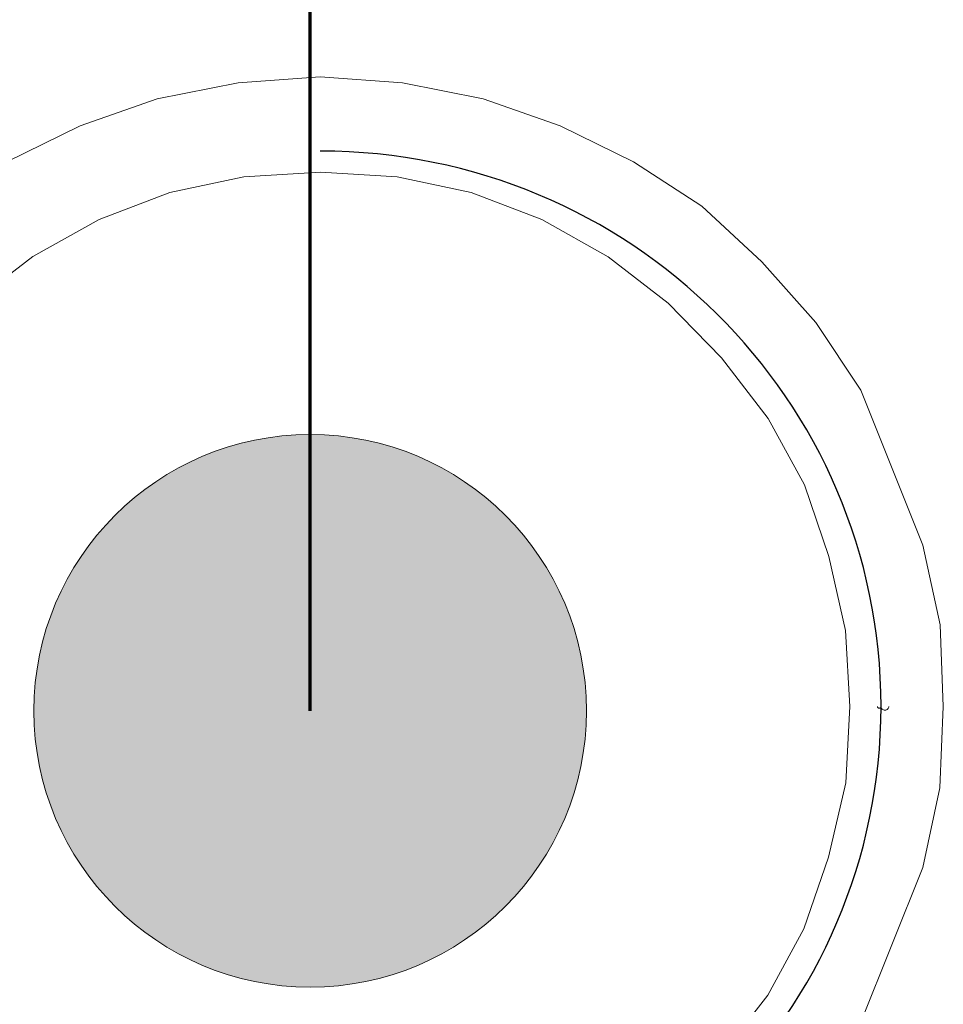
# Model space of a CAD drawing. Header units: inches. Extents: x 0 to 612, y 155 to 655.
# Tile 95 of 138: x 85 to 100, y 370 to 385. Entities that reach past the tile are written whole.
import ezdxf

# ---------------------------------------------------------------- set-up
doc = ezdxf.new("R2010")
doc.units = ezdxf.units.IN
doc.header["$MEASUREMENT"] = 0
doc.layers.add('Layer 1', color=7, linetype='Continuous')

# ---------------------------------------------------------------- blocks, each defined once
blk = doc.blocks.new('block 8')
at = {"layer": 'Layer 1', "color": 7, "lineweight": 70}
blk.add_lwpolyline([(90.123, 374.354), (90.123, 528.84), (99.313, 528.84)], dxfattribs=at)
blk = doc.blocks.new('block 9')
at = {"layer": 'Layer 1', "lineweight": 0}
blk.add_open_spline([(90.123, 369.936), (92.562, 369.936), (94.541, 371.914), (94.541, 374.354), (94.541, 374.354), (94.541, 374.354), (94.541, 374.354), (94.541, 376.793), (92.562, 378.771), (90.123, 378.771), (90.123, 378.771), (90.123, 378.771), (90.123, 378.771), (87.683, 378.771), (85.705, 376.793), (85.705, 374.354), (85.705, 374.354), (85.705, 374.354), (85.705, 374.354), (85.705, 371.914), (87.683, 369.936), (90.123, 369.936), (90.123, 369.936), (90.123, 369.936), (90.123, 369.936), (90.123, 369.936), (90.123, 369.936), (90.123, 369.936)], degree=3, knots=[0, 0, 0, 0, 1, 1, 1, 2, 2, 2, 3, 3, 3, 4, 4, 4, 5, 5, 5, 6, 6, 6, 7, 7, 7, 8, 8, 8, 9, 9, 9, 9], dxfattribs=at)
blk = doc.blocks.new('block 10')
at = {"layer": 'Layer 1'}
h = blk.add_hatch(color=7, dxfattribs=at)
h.dxf.hatch_style = 2
edge = h.paths.add_edge_path()
edge.add_spline(control_points=[(90.123, 369.936), (92.562, 369.936), (94.541, 371.914), (94.541, 374.354), (94.541, 374.354), (94.541, 374.354), (94.541, 374.354), (94.541, 376.793), (92.562, 378.771), (90.123, 378.771), (90.123, 378.771), (90.123, 378.771), (90.123, 378.771), (87.683, 378.771), (85.705, 376.793), (85.705, 374.354), (85.705, 374.354), (85.705, 374.354), (85.705, 374.354), (85.705, 371.914), (87.683, 369.936), (90.123, 369.936), (90.123, 369.936), (90.123, 369.936), (90.123, 369.936), (90.123, 369.936), (90.123, 369.936), (90.123, 369.936), (90.123, 369.936), (90.123, 369.936), (90.123, 369.936)], knot_values=[0, 0, 0, 0, 1, 1, 1, 2, 2, 2, 3, 3, 3, 4, 4, 4, 5, 5, 5, 6, 6, 6, 7, 7, 7, 8, 8, 8, 9, 9, 9, 10, 10, 10, 10], degree=3, periodic=1)
at = {"layer": 'Layer 1', "lineweight": 0}
blk.add_open_spline([(90.123, 369.936), (92.562, 369.936), (94.541, 371.914), (94.541, 374.354), (94.541, 374.354), (94.541, 374.354), (94.541, 374.354), (94.541, 376.793), (92.562, 378.771), (90.123, 378.771), (90.123, 378.771), (90.123, 378.771), (90.123, 378.771), (87.683, 378.771), (85.705, 376.793), (85.705, 374.354), (85.705, 374.354), (85.705, 374.354), (85.705, 374.354), (85.705, 371.914), (87.683, 369.936), (90.123, 369.936), (90.123, 369.936), (90.123, 369.936), (90.123, 369.936), (90.123, 369.936), (90.123, 369.936), (90.123, 369.936), (90.123, 369.936), (90.123, 369.936), (90.123, 369.936)], degree=3, knots=[0, 0, 0, 0, 1, 1, 1, 2, 2, 2, 3, 3, 3, 4, 4, 4, 5, 5, 5, 6, 6, 6, 7, 7, 7, 8, 8, 8, 9, 9, 9, 10, 10, 10, 10], dxfattribs=at)
blk = doc.blocks.new('block 4')
at = {"layer": 'Layer 1'}
for name in ['block 8', 'block 9', 'block 10']:
    blk.add_blockref(name, (0, 0), dxfattribs=at)
blk = doc.blocks.new('block 3')
at = {"layer": 'Layer 1'}
blk.add_blockref('block 4', (0, 0), dxfattribs=at)
blk = doc.blocks.new('block 2220')
at = {"layer": 'Layer 1', "lineweight": 0}
for points in [[(98.752, 374.425)], [(98.69, 373.204)]]:
    blk.add_lwpolyline(points, dxfattribs=at)
blk.add_open_spline([(98.752, 374.425), (98.752, 374.425), (98.69, 373.204), (98.69, 373.204), (98.69, 373.204), (98.752, 374.425), (98.752, 374.425)], degree=3, knots=[0, 0, 0, 0, 1, 1, 1, 2, 2, 2, 2], dxfattribs=at)
blk = doc.blocks.new('block 2221')
at = {"layer": 'Layer 1', "lineweight": 0}
for points in [[(98.69, 373.204)], [(98.409, 372.013)]]:
    blk.add_lwpolyline(points, dxfattribs=at)
blk.add_open_spline([(98.69, 373.204), (98.69, 373.204), (98.409, 372.013), (98.409, 372.013), (98.409, 372.013), (98.69, 373.204), (98.69, 373.204)], degree=3, knots=[0, 0, 0, 0, 1, 1, 1, 2, 2, 2, 2], dxfattribs=at)
blk = doc.blocks.new('block 2222')
at = {"layer": 'Layer 1', "lineweight": 0}
for points in [[(98.409, 372.013)], [(98.018, 370.868)]]:
    blk.add_lwpolyline(points, dxfattribs=at)
blk.add_open_spline([(98.409, 372.013), (98.409, 372.013), (98.018, 370.868), (98.018, 370.868), (98.018, 370.868), (98.409, 372.013), (98.409, 372.013)], degree=3, knots=[0, 0, 0, 0, 1, 1, 1, 2, 2, 2, 2], dxfattribs=at)
blk = doc.blocks.new('block 2223')
at = {"layer": 'Layer 1', "lineweight": 0}
for points in [[(98.018, 370.868)], [(97.439, 369.807)]]:
    blk.add_lwpolyline(points, dxfattribs=at)
blk.add_open_spline([(98.018, 370.868), (98.018, 370.868), (97.439, 369.807), (97.439, 369.807), (97.439, 369.807), (98.018, 370.868), (98.018, 370.868)], degree=3, knots=[0, 0, 0, 0, 1, 1, 1, 2, 2, 2, 2], dxfattribs=at)
blk = doc.blocks.new('block 2224')
at = {"layer": 'Layer 1', "lineweight": 0}
for points in [[(97.439, 369.807)], [(96.689, 368.841)]]:
    blk.add_lwpolyline(points, dxfattribs=at)
blk.add_open_spline([(97.439, 369.807), (97.439, 369.807), (96.689, 368.841), (96.689, 368.841), (96.689, 368.841), (97.439, 369.807), (97.439, 369.807)], degree=3, knots=[0, 0, 0, 0, 1, 1, 1, 2, 2, 2, 2], dxfattribs=at)
blk = doc.blocks.new('block 2219')
at = {"layer": 'Layer 1'}
for name in ['block 2220', 'block 2221', 'block 2222', 'block 2223', 'block 2224']:
    blk.add_blockref(name, (0, 0), dxfattribs=at)
blk = doc.blocks.new('block 2218')
at = {"layer": 'Layer 1'}
blk.add_blockref('block 2219', (0, 0), dxfattribs=at)
blk = doc.blocks.new('block 2250')
at = {"layer": 'Layer 1', "lineweight": 0}
for points in [[(85.687, 381.619)], [(84.725, 380.878)]]:
    blk.add_lwpolyline(points, dxfattribs=at)
blk.add_open_spline([(84.725, 380.878), (84.725, 380.878), (85.687, 381.619), (85.687, 381.619), (85.687, 381.619), (84.725, 380.878), (84.725, 380.878)], degree=3, knots=[0, 0, 0, 0, 1, 1, 1, 2, 2, 2, 2], dxfattribs=at)
blk = doc.blocks.new('block 2251')
at = {"layer": 'Layer 1', "lineweight": 0}
for points in [[(86.746, 382.211)], [(85.687, 381.619)]]:
    blk.add_lwpolyline(points, dxfattribs=at)
blk.add_open_spline([(85.687, 381.619), (85.687, 381.619), (86.746, 382.211), (86.746, 382.211), (86.746, 382.211), (85.687, 381.619), (85.687, 381.619)], degree=3, knots=[0, 0, 0, 0, 1, 1, 1, 2, 2, 2, 2], dxfattribs=at)
blk = doc.blocks.new('block 2252')
at = {"layer": 'Layer 1', "lineweight": 0}
for points in [[(87.878, 382.639)], [(86.746, 382.211)]]:
    blk.add_lwpolyline(points, dxfattribs=at)
blk.add_open_spline([(86.746, 382.211), (86.746, 382.211), (87.878, 382.639), (87.878, 382.639), (87.878, 382.639), (86.746, 382.211), (86.746, 382.211)], degree=3, knots=[0, 0, 0, 0, 1, 1, 1, 2, 2, 2, 2], dxfattribs=at)
blk = doc.blocks.new('block 2253')
at = {"layer": 'Layer 1', "lineweight": 0}
for points in [[(89.061, 382.892)], [(87.878, 382.639)]]:
    blk.add_lwpolyline(points, dxfattribs=at)
blk.add_open_spline([(87.878, 382.639), (87.878, 382.639), (89.061, 382.892), (89.061, 382.892), (89.061, 382.892), (87.878, 382.639), (87.878, 382.639)], degree=3, knots=[0, 0, 0, 0, 1, 1, 1, 2, 2, 2, 2], dxfattribs=at)
blk = doc.blocks.new('block 2254')
at = {"layer": 'Layer 1', "lineweight": 0}
for points in [[(89.061, 382.892)], [(90.289, 382.968)]]:
    blk.add_lwpolyline(points, dxfattribs=at)
blk.add_open_spline([(89.061, 382.892), (89.061, 382.892), (90.289, 382.968), (90.289, 382.968), (90.289, 382.968), (89.061, 382.892), (89.061, 382.892)], degree=3, knots=[0, 0, 0, 0, 1, 1, 1, 2, 2, 2, 2], dxfattribs=at)
blk = doc.blocks.new('block 2255')
at = {"layer": 'Layer 1', "lineweight": 0}
for points in [[(90.289, 382.968)], [(91.516, 382.891)]]:
    blk.add_lwpolyline(points, dxfattribs=at)
blk.add_open_spline([(90.289, 382.968), (90.289, 382.968), (91.516, 382.891), (91.516, 382.891), (91.516, 382.891), (90.289, 382.968), (90.289, 382.968)], degree=3, knots=[0, 0, 0, 0, 1, 1, 1, 2, 2, 2, 2], dxfattribs=at)
blk = doc.blocks.new('block 2256')
at = {"layer": 'Layer 1', "lineweight": 0}
for points in [[(91.516, 382.891)], [(92.698, 382.639)]]:
    blk.add_lwpolyline(points, dxfattribs=at)
blk.add_open_spline([(91.516, 382.891), (91.516, 382.891), (92.698, 382.639), (92.698, 382.639), (92.698, 382.639), (91.516, 382.891), (91.516, 382.891)], degree=3, knots=[0, 0, 0, 0, 1, 1, 1, 2, 2, 2, 2], dxfattribs=at)
blk = doc.blocks.new('block 2257')
at = {"layer": 'Layer 1', "lineweight": 0}
for points in [[(92.698, 382.639)], [(93.827, 382.209)]]:
    blk.add_lwpolyline(points, dxfattribs=at)
blk.add_open_spline([(92.698, 382.639), (92.698, 382.639), (93.827, 382.209), (93.827, 382.209), (93.827, 382.209), (92.698, 382.639), (92.698, 382.639)], degree=3, knots=[0, 0, 0, 0, 1, 1, 1, 2, 2, 2, 2], dxfattribs=at)
blk = doc.blocks.new('block 2258')
at = {"layer": 'Layer 1', "lineweight": 0}
for points in [[(93.827, 382.209)], [(94.886, 381.612)]]:
    blk.add_lwpolyline(points, dxfattribs=at)
blk.add_open_spline([(93.827, 382.209), (93.827, 382.209), (94.886, 381.612), (94.886, 381.612), (94.886, 381.612), (93.827, 382.209), (93.827, 382.209)], degree=3, knots=[0, 0, 0, 0, 1, 1, 1, 2, 2, 2, 2], dxfattribs=at)
blk = doc.blocks.new('block 2259')
at = {"layer": 'Layer 1', "lineweight": 0}
for points in [[(94.886, 381.612)], [(95.849, 380.872)]]:
    blk.add_lwpolyline(points, dxfattribs=at)
blk.add_open_spline([(94.886, 381.612), (94.886, 381.612), (95.849, 380.872), (95.849, 380.872), (95.849, 380.872), (94.886, 381.612), (94.886, 381.612)], degree=3, knots=[0, 0, 0, 0, 1, 1, 1, 2, 2, 2, 2], dxfattribs=at)
blk = doc.blocks.new('block 2260')
at = {"layer": 'Layer 1', "lineweight": 0}
for points in [[(95.849, 380.872)], [(96.702, 379.998)]]:
    blk.add_lwpolyline(points, dxfattribs=at)
blk.add_open_spline([(95.849, 380.872), (95.849, 380.872), (96.702, 379.998), (96.702, 379.998), (96.702, 379.998), (95.849, 380.872), (95.849, 380.872)], degree=3, knots=[0, 0, 0, 0, 1, 1, 1, 2, 2, 2, 2], dxfattribs=at)
blk = doc.blocks.new('block 2261')
at = {"layer": 'Layer 1', "lineweight": 0}
for points in [[(96.702, 379.998)], [(97.448, 379.03)]]:
    blk.add_lwpolyline(points, dxfattribs=at)
blk.add_open_spline([(96.702, 379.998), (96.702, 379.998), (97.448, 379.03), (97.448, 379.03), (97.448, 379.03), (96.702, 379.998), (96.702, 379.998)], degree=3, knots=[0, 0, 0, 0, 1, 1, 1, 2, 2, 2, 2], dxfattribs=at)
blk = doc.blocks.new('block 2262')
at = {"layer": 'Layer 1', "lineweight": 0}
for points in [[(97.448, 379.03)], [(98.025, 377.966)]]:
    blk.add_lwpolyline(points, dxfattribs=at)
blk.add_open_spline([(97.448, 379.03), (97.448, 379.03), (98.025, 377.966), (98.025, 377.966), (98.025, 377.966), (97.448, 379.03), (97.448, 379.03)], degree=3, knots=[0, 0, 0, 0, 1, 1, 1, 2, 2, 2, 2], dxfattribs=at)
blk = doc.blocks.new('block 2263')
at = {"layer": 'Layer 1', "lineweight": 0}
for points in [[(98.025, 377.966)], [(98.415, 376.819)]]:
    blk.add_lwpolyline(points, dxfattribs=at)
blk.add_open_spline([(98.025, 377.966), (98.025, 377.966), (98.415, 376.819), (98.415, 376.819), (98.415, 376.819), (98.025, 377.966), (98.025, 377.966)], degree=3, knots=[0, 0, 0, 0, 1, 1, 1, 2, 2, 2, 2], dxfattribs=at)
blk = doc.blocks.new('block 2264')
at = {"layer": 'Layer 1', "lineweight": 0}
for points in [[(98.415, 376.819)], [(98.685, 375.636)]]:
    blk.add_lwpolyline(points, dxfattribs=at)
blk.add_open_spline([(98.415, 376.819), (98.415, 376.819), (98.685, 375.636), (98.685, 375.636), (98.685, 375.636), (98.415, 376.819), (98.415, 376.819)], degree=3, knots=[0, 0, 0, 0, 1, 1, 1, 2, 2, 2, 2], dxfattribs=at)
blk = doc.blocks.new('block 2265')
at = {"layer": 'Layer 1', "lineweight": 0}
for points in [[(98.685, 375.636)], [(98.752, 374.425)]]:
    blk.add_lwpolyline(points, dxfattribs=at)
blk.add_open_spline([(98.685, 375.636), (98.685, 375.636), (98.752, 374.425), (98.752, 374.425), (98.752, 374.425), (98.685, 375.636), (98.685, 375.636)], degree=3, knots=[0, 0, 0, 0, 1, 1, 1, 2, 2, 2, 2], dxfattribs=at)
blk = doc.blocks.new('block 2243')
at = {"layer": 'Layer 1'}
for name in ['block 2253', 'block 2254', 'block 2255', 'block 2256', 'block 2252', 'block 2257', 'block 2251', 'block 2258', 'block 2250', 'block 2259', 'block 2260', 'block 2261', 'block 2262', 'block 2263', 'block 2264', 'block 2265']:
    blk.add_blockref(name, (0, 0), dxfattribs=at)
blk = doc.blocks.new('block 2242')
at = {"layer": 'Layer 1'}
blk.add_blockref('block 2243', (0, 0), dxfattribs=at)
blk = doc.blocks.new('block 2328')
at = {"layer": 'Layer 1', "color": 7, "lineweight": 25}
blk.add_open_spline([(90.284, 365.548), (95.236, 365.548), (99.251, 369.522), (99.251, 374.425), (99.251, 374.425), (99.251, 374.425), (99.251, 374.425), (99.251, 379.328), (95.236, 383.303), (90.284, 383.303), (90.284, 383.303), (90.284, 383.303), (90.284, 383.303), (90.284, 383.303), (90.284, 383.303), (90.284, 383.303)], degree=3, knots=[0, 0, 0, 0, 1, 1, 1, 2, 2, 2, 3, 3, 3, 4, 4, 4, 5, 5, 5, 5], dxfattribs=at)
blk = doc.blocks.new('block 2327')
at = {"layer": 'Layer 1'}
blk.add_blockref('block 2328', (0, 0), dxfattribs=at)
blk = doc.blocks.new('block 2326')
at = {"layer": 'Layer 1'}
blk.add_blockref('block 2327', (0, 0), dxfattribs=at)
blk = doc.blocks.new('block 2331')
at = {"layer": 'Layer 1', "lineweight": 0}
for points in [[(99.193, 374.425)], [(99.193, 374.419)]]:
    blk.add_lwpolyline(points, dxfattribs=at)
blk.add_open_spline([(99.193, 374.425), (99.193, 374.425), (99.193, 374.419), (99.193, 374.419), (99.193, 374.419), (99.193, 374.425), (99.193, 374.425)], degree=3, knots=[0, 0, 0, 0, 1, 1, 1, 2, 2, 2, 2], dxfattribs=at)
blk = doc.blocks.new('block 2332')
at = {"layer": 'Layer 1', "lineweight": 0}
for points in [[(99.193, 374.419)], [(99.195, 374.414)]]:
    blk.add_lwpolyline(points, dxfattribs=at)
blk.add_open_spline([(99.193, 374.419), (99.193, 374.419), (99.195, 374.414), (99.195, 374.414), (99.195, 374.414), (99.193, 374.419), (99.193, 374.419)], degree=3, knots=[0, 0, 0, 0, 1, 1, 1, 2, 2, 2, 2], dxfattribs=at)
blk = doc.blocks.new('block 2333')
at = {"layer": 'Layer 1', "lineweight": 0}
for points in [[(99.195, 374.414)], [(99.198, 374.408)]]:
    blk.add_lwpolyline(points, dxfattribs=at)
blk.add_open_spline([(99.195, 374.414), (99.195, 374.414), (99.198, 374.408), (99.198, 374.408), (99.198, 374.408), (99.195, 374.414), (99.195, 374.414)], degree=3, knots=[0, 0, 0, 0, 1, 1, 1, 2, 2, 2, 2], dxfattribs=at)
blk = doc.blocks.new('block 2334')
at = {"layer": 'Layer 1', "lineweight": 0}
for points in [[(99.198, 374.408)], [(99.202, 374.404)]]:
    blk.add_lwpolyline(points, dxfattribs=at)
blk.add_open_spline([(99.198, 374.408), (99.198, 374.408), (99.202, 374.404), (99.202, 374.404), (99.202, 374.404), (99.198, 374.408), (99.198, 374.408)], degree=3, knots=[0, 0, 0, 0, 1, 1, 1, 2, 2, 2, 2], dxfattribs=at)
blk = doc.blocks.new('block 2335')
at = {"layer": 'Layer 1', "lineweight": 0}
for points in [[(99.202, 374.404)], [(99.206, 374.401)]]:
    blk.add_lwpolyline(points, dxfattribs=at)
blk.add_open_spline([(99.202, 374.404), (99.202, 374.404), (99.206, 374.401), (99.206, 374.401), (99.206, 374.401), (99.202, 374.404), (99.202, 374.404)], degree=3, knots=[0, 0, 0, 0, 1, 1, 1, 2, 2, 2, 2], dxfattribs=at)
blk = doc.blocks.new('block 2336')
at = {"layer": 'Layer 1', "lineweight": 0}
for points in [[(99.206, 374.401)], [(99.211, 374.398)]]:
    blk.add_lwpolyline(points, dxfattribs=at)
blk.add_open_spline([(99.206, 374.401), (99.206, 374.401), (99.211, 374.398), (99.211, 374.398), (99.211, 374.398), (99.206, 374.401), (99.206, 374.401)], degree=3, knots=[0, 0, 0, 0, 1, 1, 1, 2, 2, 2, 2], dxfattribs=at)
blk = doc.blocks.new('block 2337')
at = {"layer": 'Layer 1', "lineweight": 0}
for points in [[(99.211, 374.398)], [(99.216, 374.396)]]:
    blk.add_lwpolyline(points, dxfattribs=at)
blk.add_open_spline([(99.211, 374.398), (99.211, 374.398), (99.216, 374.396), (99.216, 374.396), (99.216, 374.396), (99.211, 374.398), (99.211, 374.398)], degree=3, knots=[0, 0, 0, 0, 1, 1, 1, 2, 2, 2, 2], dxfattribs=at)
blk = doc.blocks.new('block 2338')
at = {"layer": 'Layer 1', "lineweight": 0}
for points in [[(99.216, 374.396)], [(99.222, 374.396)]]:
    blk.add_lwpolyline(points, dxfattribs=at)
blk.add_open_spline([(99.216, 374.396), (99.216, 374.396), (99.222, 374.396), (99.222, 374.396), (99.222, 374.396), (99.216, 374.396), (99.216, 374.396)], degree=3, knots=[0, 0, 0, 0, 1, 1, 1, 2, 2, 2, 2], dxfattribs=at)
blk = doc.blocks.new('block 2339')
at = {"layer": 'Layer 1', "lineweight": 0}
for points in [[(99.222, 374.396)], [(99.228, 374.396)]]:
    blk.add_lwpolyline(points, dxfattribs=at)
blk.add_open_spline([(99.222, 374.396), (99.222, 374.396), (99.228, 374.396), (99.228, 374.396), (99.228, 374.396), (99.222, 374.396), (99.222, 374.396)], degree=3, knots=[0, 0, 0, 0, 1, 1, 1, 2, 2, 2, 2], dxfattribs=at)
blk = doc.blocks.new('block 2340')
at = {"layer": 'Layer 1', "lineweight": 0}
for points in [[(99.228, 374.396)], [(99.233, 374.398)]]:
    blk.add_lwpolyline(points, dxfattribs=at)
blk.add_open_spline([(99.228, 374.396), (99.228, 374.396), (99.233, 374.398), (99.233, 374.398), (99.233, 374.398), (99.228, 374.396), (99.228, 374.396)], degree=3, knots=[0, 0, 0, 0, 1, 1, 1, 2, 2, 2, 2], dxfattribs=at)
blk = doc.blocks.new('block 2341')
at = {"layer": 'Layer 1', "lineweight": 0}
for points in [[(99.233, 374.398)], [(99.238, 374.401)]]:
    blk.add_lwpolyline(points, dxfattribs=at)
blk.add_open_spline([(99.233, 374.398), (99.233, 374.398), (99.238, 374.401), (99.238, 374.401), (99.238, 374.401), (99.233, 374.398), (99.233, 374.398)], degree=3, knots=[0, 0, 0, 0, 1, 1, 1, 2, 2, 2, 2], dxfattribs=at)
blk = doc.blocks.new('block 2342')
at = {"layer": 'Layer 1', "lineweight": 0}
for points in [[(99.238, 374.401)], [(99.242, 374.404)]]:
    blk.add_lwpolyline(points, dxfattribs=at)
blk.add_open_spline([(99.238, 374.401), (99.238, 374.401), (99.242, 374.404), (99.242, 374.404), (99.242, 374.404), (99.238, 374.401), (99.238, 374.401)], degree=3, knots=[0, 0, 0, 0, 1, 1, 1, 2, 2, 2, 2], dxfattribs=at)
blk = doc.blocks.new('block 2343')
at = {"layer": 'Layer 1', "lineweight": 0}
for points in [[(99.242, 374.404)], [(99.246, 374.408)]]:
    blk.add_lwpolyline(points, dxfattribs=at)
blk.add_open_spline([(99.242, 374.404), (99.242, 374.404), (99.246, 374.408), (99.246, 374.408), (99.246, 374.408), (99.242, 374.404), (99.242, 374.404)], degree=3, knots=[0, 0, 0, 0, 1, 1, 1, 2, 2, 2, 2], dxfattribs=at)
blk = doc.blocks.new('block 2344')
at = {"layer": 'Layer 1', "lineweight": 0}
for points in [[(99.246, 374.408)], [(99.249, 374.414)]]:
    blk.add_lwpolyline(points, dxfattribs=at)
blk.add_open_spline([(99.246, 374.408), (99.246, 374.408), (99.249, 374.414), (99.249, 374.414), (99.249, 374.414), (99.246, 374.408), (99.246, 374.408)], degree=3, knots=[0, 0, 0, 0, 1, 1, 1, 2, 2, 2, 2], dxfattribs=at)
blk = doc.blocks.new('block 2345')
at = {"layer": 'Layer 1', "lineweight": 0}
for points in [[(99.249, 374.414)], [(99.25, 374.419)]]:
    blk.add_lwpolyline(points, dxfattribs=at)
blk.add_open_spline([(99.249, 374.414), (99.249, 374.414), (99.25, 374.419), (99.25, 374.419), (99.25, 374.419), (99.249, 374.414), (99.249, 374.414)], degree=3, knots=[0, 0, 0, 0, 1, 1, 1, 2, 2, 2, 2], dxfattribs=at)
blk = doc.blocks.new('block 2346')
at = {"layer": 'Layer 1', "lineweight": 0}
for points in [[(99.25, 374.419)], [(99.251, 374.425)]]:
    blk.add_lwpolyline(points, dxfattribs=at)
blk.add_open_spline([(99.25, 374.419), (99.25, 374.419), (99.251, 374.425), (99.251, 374.425), (99.251, 374.425), (99.25, 374.419), (99.25, 374.419)], degree=3, knots=[0, 0, 0, 0, 1, 1, 1, 2, 2, 2, 2], dxfattribs=at)
blk = doc.blocks.new('block 2330')
at = {"layer": 'Layer 1'}
for name in ['block 2331', 'block 2332', 'block 2333', 'block 2334', 'block 2335', 'block 2336', 'block 2337', 'block 2338', 'block 2339', 'block 2340', 'block 2341', 'block 2342', 'block 2343', 'block 2344', 'block 2345', 'block 2346']:
    blk.add_blockref(name, (0, 0), dxfattribs=at)
blk = doc.blocks.new('block 2329')
at = {"layer": 'Layer 1'}
blk.add_blockref('block 2330', (0, 0), dxfattribs=at)
blk = doc.blocks.new('block 2349')
at = {"layer": 'Layer 1', "color": 7, "lineweight": 25}
blk.add_open_spline([(90.284, 365.548), (95.236, 365.548), (99.251, 369.522), (99.251, 374.425), (99.251, 374.425), (99.251, 374.425), (99.251, 374.425), (99.251, 379.328), (95.236, 383.303), (90.284, 383.303), (90.284, 383.303), (90.284, 383.303), (90.284, 383.303), (90.284, 383.303), (90.284, 383.303), (90.284, 383.303)], degree=3, knots=[0, 0, 0, 0, 1, 1, 1, 2, 2, 2, 3, 3, 3, 4, 4, 4, 5, 5, 5, 5], dxfattribs=at)
blk = doc.blocks.new('block 2348')
at = {"layer": 'Layer 1'}
blk.add_blockref('block 2349', (0, 0), dxfattribs=at)
blk = doc.blocks.new('block 2347')
at = {"layer": 'Layer 1'}
blk.add_blockref('block 2348', (0, 0), dxfattribs=at)
blk = doc.blocks.new('block 4511')
at = {"layer": 'Layer 1', "lineweight": 0}
for points in [[(99.375, 374.413)], [(99.376, 374.425)]]:
    blk.add_lwpolyline(points, dxfattribs=at)
blk.add_open_spline([(99.376, 374.425), (99.376, 374.425), (99.375, 374.413), (99.375, 374.413), (99.375, 374.413), (99.376, 374.425), (99.376, 374.425)], degree=3, knots=[0, 0, 0, 0, 1, 1, 1, 2, 2, 2, 2], dxfattribs=at)
blk = doc.blocks.new('block 4512')
at = {"layer": 'Layer 1', "lineweight": 0}
for points in [[(99.371, 374.401)], [(99.375, 374.413)]]:
    blk.add_lwpolyline(points, dxfattribs=at)
blk.add_open_spline([(99.375, 374.413), (99.375, 374.413), (99.371, 374.401), (99.371, 374.401), (99.371, 374.401), (99.375, 374.413), (99.375, 374.413)], degree=3, knots=[0, 0, 0, 0, 1, 1, 1, 2, 2, 2, 2], dxfattribs=at)
blk = doc.blocks.new('block 4513')
at = {"layer": 'Layer 1', "lineweight": 0}
for points in [[(99.366, 374.391)], [(99.371, 374.401)]]:
    blk.add_lwpolyline(points, dxfattribs=at)
blk.add_open_spline([(99.371, 374.401), (99.371, 374.401), (99.366, 374.391), (99.366, 374.391), (99.366, 374.391), (99.371, 374.401), (99.371, 374.401)], degree=3, knots=[0, 0, 0, 0, 1, 1, 1, 2, 2, 2, 2], dxfattribs=at)
blk = doc.blocks.new('block 4514')
at = {"layer": 'Layer 1', "lineweight": 0}
for points in [[(99.357, 374.381)], [(99.366, 374.391)]]:
    blk.add_lwpolyline(points, dxfattribs=at)
blk.add_open_spline([(99.366, 374.391), (99.366, 374.391), (99.357, 374.381), (99.357, 374.381), (99.357, 374.381), (99.366, 374.391), (99.366, 374.391)], degree=3, knots=[0, 0, 0, 0, 1, 1, 1, 2, 2, 2, 2], dxfattribs=at)
blk = doc.blocks.new('block 4515')
at = {"layer": 'Layer 1', "lineweight": 0}
for points in [[(99.348, 374.373)], [(99.357, 374.381)]]:
    blk.add_lwpolyline(points, dxfattribs=at)
blk.add_open_spline([(99.357, 374.381), (99.357, 374.381), (99.348, 374.373), (99.348, 374.373), (99.348, 374.373), (99.357, 374.381), (99.357, 374.381)], degree=3, knots=[0, 0, 0, 0, 1, 1, 1, 2, 2, 2, 2], dxfattribs=at)
blk = doc.blocks.new('block 4516')
at = {"layer": 'Layer 1', "lineweight": 0}
for points in [[(99.337, 374.367)], [(99.348, 374.373)]]:
    blk.add_lwpolyline(points, dxfattribs=at)
blk.add_open_spline([(99.348, 374.373), (99.348, 374.373), (99.337, 374.367), (99.337, 374.367), (99.337, 374.367), (99.348, 374.373), (99.348, 374.373)], degree=3, knots=[0, 0, 0, 0, 1, 1, 1, 2, 2, 2, 2], dxfattribs=at)
blk = doc.blocks.new('block 4517')
at = {"layer": 'Layer 1', "lineweight": 0}
for points in [[(99.326, 374.363)], [(99.337, 374.367)]]:
    blk.add_lwpolyline(points, dxfattribs=at)
blk.add_open_spline([(99.337, 374.367), (99.337, 374.367), (99.326, 374.363), (99.326, 374.363), (99.326, 374.363), (99.337, 374.367), (99.337, 374.367)], degree=3, knots=[0, 0, 0, 0, 1, 1, 1, 2, 2, 2, 2], dxfattribs=at)
blk = doc.blocks.new('block 4518')
at = {"layer": 'Layer 1', "lineweight": 0}
for points in [[(99.313, 374.362)], [(99.326, 374.363)]]:
    blk.add_lwpolyline(points, dxfattribs=at)
blk.add_open_spline([(99.326, 374.363), (99.326, 374.363), (99.313, 374.362), (99.313, 374.362), (99.313, 374.362), (99.326, 374.363), (99.326, 374.363)], degree=3, knots=[0, 0, 0, 0, 1, 1, 1, 2, 2, 2, 2], dxfattribs=at)
blk = doc.blocks.new('block 4519')
at = {"layer": 'Layer 1', "lineweight": 0}
for points in [[(99.301, 374.363)], [(99.313, 374.362)]]:
    blk.add_lwpolyline(points, dxfattribs=at)
blk.add_open_spline([(99.313, 374.362), (99.313, 374.362), (99.301, 374.363), (99.301, 374.363), (99.301, 374.363), (99.313, 374.362), (99.313, 374.362)], degree=3, knots=[0, 0, 0, 0, 1, 1, 1, 2, 2, 2, 2], dxfattribs=at)
blk = doc.blocks.new('block 4520')
at = {"layer": 'Layer 1', "lineweight": 0}
for points in [[(99.289, 374.367)], [(99.301, 374.363)]]:
    blk.add_lwpolyline(points, dxfattribs=at)
blk.add_open_spline([(99.301, 374.363), (99.301, 374.363), (99.289, 374.367), (99.289, 374.367), (99.289, 374.367), (99.301, 374.363), (99.301, 374.363)], degree=3, knots=[0, 0, 0, 0, 1, 1, 1, 2, 2, 2, 2], dxfattribs=at)
blk = doc.blocks.new('block 4521')
at = {"layer": 'Layer 1', "lineweight": 0}
for points in [[(99.278, 374.373)], [(99.289, 374.367)]]:
    blk.add_lwpolyline(points, dxfattribs=at)
blk.add_open_spline([(99.289, 374.367), (99.289, 374.367), (99.278, 374.373), (99.278, 374.373), (99.278, 374.373), (99.289, 374.367), (99.289, 374.367)], degree=3, knots=[0, 0, 0, 0, 1, 1, 1, 2, 2, 2, 2], dxfattribs=at)
blk = doc.blocks.new('block 4522')
at = {"layer": 'Layer 1', "lineweight": 0}
for points in [[(99.269, 374.381)], [(99.278, 374.373)]]:
    blk.add_lwpolyline(points, dxfattribs=at)
blk.add_open_spline([(99.278, 374.373), (99.278, 374.373), (99.269, 374.381), (99.269, 374.381), (99.269, 374.381), (99.278, 374.373), (99.278, 374.373)], degree=3, knots=[0, 0, 0, 0, 1, 1, 1, 2, 2, 2, 2], dxfattribs=at)
blk = doc.blocks.new('block 4523')
at = {"layer": 'Layer 1', "lineweight": 0}
for points in [[(99.261, 374.391)], [(99.269, 374.381)]]:
    blk.add_lwpolyline(points, dxfattribs=at)
blk.add_open_spline([(99.269, 374.381), (99.269, 374.381), (99.261, 374.391), (99.261, 374.391), (99.261, 374.391), (99.269, 374.381), (99.269, 374.381)], degree=3, knots=[0, 0, 0, 0, 1, 1, 1, 2, 2, 2, 2], dxfattribs=at)
blk = doc.blocks.new('block 4524')
at = {"layer": 'Layer 1', "lineweight": 0}
for points in [[(99.256, 374.401)], [(99.261, 374.391)]]:
    blk.add_lwpolyline(points, dxfattribs=at)
blk.add_open_spline([(99.261, 374.391), (99.261, 374.391), (99.256, 374.401), (99.256, 374.401), (99.256, 374.401), (99.261, 374.391), (99.261, 374.391)], degree=3, knots=[0, 0, 0, 0, 1, 1, 1, 2, 2, 2, 2], dxfattribs=at)
blk = doc.blocks.new('block 4525')
at = {"layer": 'Layer 1', "lineweight": 0}
for points in [[(99.252, 374.413)], [(99.256, 374.401)]]:
    blk.add_lwpolyline(points, dxfattribs=at)
blk.add_open_spline([(99.256, 374.401), (99.256, 374.401), (99.252, 374.413), (99.252, 374.413), (99.252, 374.413), (99.256, 374.401), (99.256, 374.401)], degree=3, knots=[0, 0, 0, 0, 1, 1, 1, 2, 2, 2, 2], dxfattribs=at)
blk = doc.blocks.new('block 4526')
at = {"layer": 'Layer 1', "lineweight": 0}
for points in [[(99.251, 374.425)], [(99.252, 374.413)]]:
    blk.add_lwpolyline(points, dxfattribs=at)
blk.add_open_spline([(99.252, 374.413), (99.252, 374.413), (99.251, 374.425), (99.251, 374.425), (99.251, 374.425), (99.252, 374.413), (99.252, 374.413)], degree=3, knots=[0, 0, 0, 0, 1, 1, 1, 2, 2, 2, 2], dxfattribs=at)
blk = doc.blocks.new('block 4510')
at = {"layer": 'Layer 1'}
for name in ['block 4526', 'block 4525', 'block 4524', 'block 4523', 'block 4522', 'block 4521', 'block 4520', 'block 4519', 'block 4518', 'block 4517', 'block 4516', 'block 4515', 'block 4514', 'block 4513', 'block 4512', 'block 4511']:
    blk.add_blockref(name, (0, 0), dxfattribs=at)
blk = doc.blocks.new('block 4509')
at = {"layer": 'Layer 1'}
blk.add_blockref('block 4510', (0, 0), dxfattribs=at)
blk = doc.blocks.new('block 4547')
at = {"layer": 'Layer 1', "lineweight": 0}
for points in [[(100.199, 375.728)], [(100.247, 374.425)]]:
    blk.add_lwpolyline(points, dxfattribs=at)
blk.add_open_spline([(100.247, 374.425), (100.247, 374.425), (100.199, 375.728), (100.199, 375.728), (100.199, 375.728), (100.247, 374.425), (100.247, 374.425)], degree=3, knots=[0, 0, 0, 0, 1, 1, 1, 2, 2, 2, 2], dxfattribs=at)
blk = doc.blocks.new('block 4548')
at = {"layer": 'Layer 1', "lineweight": 0}
for points in [[(99.919, 377)], [(100.199, 375.728)]]:
    blk.add_lwpolyline(points, dxfattribs=at)
blk.add_open_spline([(100.199, 375.728), (100.199, 375.728), (99.919, 377), (99.919, 377), (99.919, 377), (100.199, 375.728), (100.199, 375.728)], degree=3, knots=[0, 0, 0, 0, 1, 1, 1, 2, 2, 2, 2], dxfattribs=at)
blk = doc.blocks.new('block 4549')
at = {"layer": 'Layer 1', "lineweight": 0}
for points in [[(98.928, 379.478)], [(99.919, 377)]]:
    blk.add_lwpolyline(points, dxfattribs=at)
blk.add_open_spline([(99.919, 377), (99.919, 377), (98.928, 379.478), (98.928, 379.478), (98.928, 379.478), (99.919, 377), (99.919, 377)], degree=3, knots=[0, 0, 0, 0, 1, 1, 1, 2, 2, 2, 2], dxfattribs=at)
blk = doc.blocks.new('block 4550')
at = {"layer": 'Layer 1', "lineweight": 0}
for points in [[(98.208, 380.561)], [(98.928, 379.478)]]:
    blk.add_lwpolyline(points, dxfattribs=at)
blk.add_open_spline([(98.928, 379.478), (98.928, 379.478), (98.208, 380.561), (98.208, 380.561), (98.208, 380.561), (98.928, 379.478), (98.928, 379.478)], degree=3, knots=[0, 0, 0, 0, 1, 1, 1, 2, 2, 2, 2], dxfattribs=at)
blk = doc.blocks.new('block 4551')
at = {"layer": 'Layer 1', "lineweight": 0}
for points in [[(97.345, 381.535)], [(98.208, 380.561)]]:
    blk.add_lwpolyline(points, dxfattribs=at)
blk.add_open_spline([(98.208, 380.561), (98.208, 380.561), (97.345, 381.535), (97.345, 381.535), (97.345, 381.535), (98.208, 380.561), (98.208, 380.561)], degree=3, knots=[0, 0, 0, 0, 1, 1, 1, 2, 2, 2, 2], dxfattribs=at)
blk = doc.blocks.new('block 4552')
at = {"layer": 'Layer 1', "lineweight": 0}
for points in [[(96.387, 382.42)], [(97.345, 381.535)]]:
    blk.add_lwpolyline(points, dxfattribs=at)
blk.add_open_spline([(97.345, 381.535), (97.345, 381.535), (96.387, 382.42), (96.387, 382.42), (96.387, 382.42), (97.345, 381.535), (97.345, 381.535)], degree=3, knots=[0, 0, 0, 0, 1, 1, 1, 2, 2, 2, 2], dxfattribs=at)
blk = doc.blocks.new('block 4553')
at = {"layer": 'Layer 1', "lineweight": 0}
for points in [[(95.293, 383.132)], [(96.387, 382.42)]]:
    blk.add_lwpolyline(points, dxfattribs=at)
blk.add_open_spline([(96.387, 382.42), (96.387, 382.42), (95.293, 383.132), (95.293, 383.132), (95.293, 383.132), (96.387, 382.42), (96.387, 382.42)], degree=3, knots=[0, 0, 0, 0, 1, 1, 1, 2, 2, 2, 2], dxfattribs=at)
blk = doc.blocks.new('block 4554')
at = {"layer": 'Layer 1', "lineweight": 0}
for points in [[(94.122, 383.709)], [(95.293, 383.132)]]:
    blk.add_lwpolyline(points, dxfattribs=at)
blk.add_open_spline([(95.293, 383.132), (95.293, 383.132), (94.122, 383.709), (94.122, 383.709), (94.122, 383.709), (95.293, 383.132), (95.293, 383.132)], degree=3, knots=[0, 0, 0, 0, 1, 1, 1, 2, 2, 2, 2], dxfattribs=at)
blk = doc.blocks.new('block 4555')
at = {"layer": 'Layer 1', "lineweight": 0}
for points in [[(92.889, 384.14)], [(94.122, 383.709)]]:
    blk.add_lwpolyline(points, dxfattribs=at)
blk.add_open_spline([(94.122, 383.709), (94.122, 383.709), (92.889, 384.14), (92.889, 384.14), (92.889, 384.14), (94.122, 383.709), (94.122, 383.709)], degree=3, knots=[0, 0, 0, 0, 1, 1, 1, 2, 2, 2, 2], dxfattribs=at)
blk = doc.blocks.new('block 4556')
at = {"layer": 'Layer 1', "lineweight": 0}
for points in [[(91.597, 384.396)], [(92.889, 384.14)]]:
    blk.add_lwpolyline(points, dxfattribs=at)
blk.add_open_spline([(92.889, 384.14), (92.889, 384.14), (91.597, 384.396), (91.597, 384.396), (91.597, 384.396), (92.889, 384.14), (92.889, 384.14)], degree=3, knots=[0, 0, 0, 0, 1, 1, 1, 2, 2, 2, 2], dxfattribs=at)
blk = doc.blocks.new('block 4557')
at = {"layer": 'Layer 1', "lineweight": 0}
for points in [[(90.284, 384.489)], [(91.597, 384.396)]]:
    blk.add_lwpolyline(points, dxfattribs=at)
blk.add_open_spline([(91.597, 384.396), (91.597, 384.396), (90.284, 384.489), (90.284, 384.489), (90.284, 384.489), (91.597, 384.396), (91.597, 384.396)], degree=3, knots=[0, 0, 0, 0, 1, 1, 1, 2, 2, 2, 2], dxfattribs=at)
blk = doc.blocks.new('block 4558')
at = {"layer": 'Layer 1', "lineweight": 0}
for points in [[(90.284, 384.489)], [(88.969, 384.396)]]:
    blk.add_lwpolyline(points, dxfattribs=at)
blk.add_open_spline([(90.284, 384.489), (90.284, 384.489), (88.969, 384.396), (88.969, 384.396), (88.969, 384.396), (90.284, 384.489), (90.284, 384.489)], degree=3, knots=[0, 0, 0, 0, 1, 1, 1, 2, 2, 2, 2], dxfattribs=at)
blk = doc.blocks.new('block 4559')
at = {"layer": 'Layer 1', "lineweight": 0}
for points in [[(88.969, 384.396)], [(87.677, 384.14)]]:
    blk.add_lwpolyline(points, dxfattribs=at)
blk.add_open_spline([(88.969, 384.396), (88.969, 384.396), (87.677, 384.14), (87.677, 384.14), (87.677, 384.14), (88.969, 384.396), (88.969, 384.396)], degree=3, knots=[0, 0, 0, 0, 1, 1, 1, 2, 2, 2, 2], dxfattribs=at)
blk = doc.blocks.new('block 4560')
at = {"layer": 'Layer 1', "lineweight": 0}
for points in [[(87.677, 384.14)], [(86.444, 383.708)]]:
    blk.add_lwpolyline(points, dxfattribs=at)
blk.add_open_spline([(87.677, 384.14), (87.677, 384.14), (86.444, 383.708), (86.444, 383.708), (86.444, 383.708), (87.677, 384.14), (87.677, 384.14)], degree=3, knots=[0, 0, 0, 0, 1, 1, 1, 2, 2, 2, 2], dxfattribs=at)
blk = doc.blocks.new('block 4561')
at = {"layer": 'Layer 1', "lineweight": 0}
for points in [[(86.444, 383.708)], [(85.272, 383.131)]]:
    blk.add_lwpolyline(points, dxfattribs=at)
blk.add_open_spline([(86.444, 383.708), (86.444, 383.708), (85.272, 383.131), (85.272, 383.131), (85.272, 383.131), (86.444, 383.708), (86.444, 383.708)], degree=3, knots=[0, 0, 0, 0, 1, 1, 1, 2, 2, 2, 2], dxfattribs=at)
blk = doc.blocks.new('block 4546')
at = {"layer": 'Layer 1'}
for name in ['block 4558', 'block 4557', 'block 4559', 'block 4556', 'block 4560', 'block 4555', 'block 4561', 'block 4554', 'block 4553', 'block 4552', 'block 4551', 'block 4550', 'block 4549', 'block 4548', 'block 4547']:
    blk.add_blockref(name, (0, 0), dxfattribs=at)
blk = doc.blocks.new('block 4545')
at = {"layer": 'Layer 1'}
blk.add_blockref('block 4546', (0, 0), dxfattribs=at)
blk = doc.blocks.new('block 4590')
at = {"layer": 'Layer 1', "lineweight": 0}
for points in [[(99.919, 371.848)], [(98.928, 369.373)]]:
    blk.add_lwpolyline(points, dxfattribs=at)
blk.add_open_spline([(98.928, 369.373), (98.928, 369.373), (99.919, 371.848), (99.919, 371.848), (99.919, 371.848), (98.928, 369.373), (98.928, 369.373)], degree=3, knots=[0, 0, 0, 0, 1, 1, 1, 2, 2, 2, 2], dxfattribs=at)
blk = doc.blocks.new('block 4591')
at = {"layer": 'Layer 1', "lineweight": 0}
for points in [[(100.191, 373.123)], [(99.919, 371.848)]]:
    blk.add_lwpolyline(points, dxfattribs=at)
blk.add_open_spline([(99.919, 371.848), (99.919, 371.848), (100.191, 373.123), (100.191, 373.123), (100.191, 373.123), (99.919, 371.848), (99.919, 371.848)], degree=3, knots=[0, 0, 0, 0, 1, 1, 1, 2, 2, 2, 2], dxfattribs=at)
blk = doc.blocks.new('block 4592')
at = {"layer": 'Layer 1', "lineweight": 0}
for points in [[(100.247, 374.425)], [(100.191, 373.123)]]:
    blk.add_lwpolyline(points, dxfattribs=at)
blk.add_open_spline([(100.191, 373.123), (100.191, 373.123), (100.247, 374.425), (100.247, 374.425), (100.247, 374.425), (100.191, 373.123), (100.191, 373.123)], degree=3, knots=[0, 0, 0, 0, 1, 1, 1, 2, 2, 2, 2], dxfattribs=at)
blk = doc.blocks.new('block 4570')
at = {"layer": 'Layer 1'}
for name in ['block 4592', 'block 4591', 'block 4590']:
    blk.add_blockref(name, (0, 0), dxfattribs=at)
blk = doc.blocks.new('block 4569')
at = {"layer": 'Layer 1'}
blk.add_blockref('block 4570', (0, 0), dxfattribs=at)
blk = doc.blocks.new('block 921')
at = {"layer": 'Layer 1'}
for name in ['block 4545', 'block 2326', 'block 2347', 'block 2242', 'block 4569', 'block 2218', 'block 2329', 'block 4509']:
    blk.add_blockref(name, (0, 0), dxfattribs=at)
blk = doc.blocks.new('block 920')
at = {"layer": 'Layer 1'}
blk.add_blockref('block 921', (0, 0), dxfattribs=at)
blk = doc.blocks.new('block 2')
at = {"layer": 'Layer 1'}
for name in ['block 3', 'block 920']:
    blk.add_blockref(name, (0, 0), dxfattribs=at)

msp = doc.modelspace()

# ---------------------------------------------------------------- block references
at = {"layer": 'Layer 1'}
msp.add_blockref('block 2', (0, 0), dxfattribs=at)

doc.saveas('drawing.dxf')
